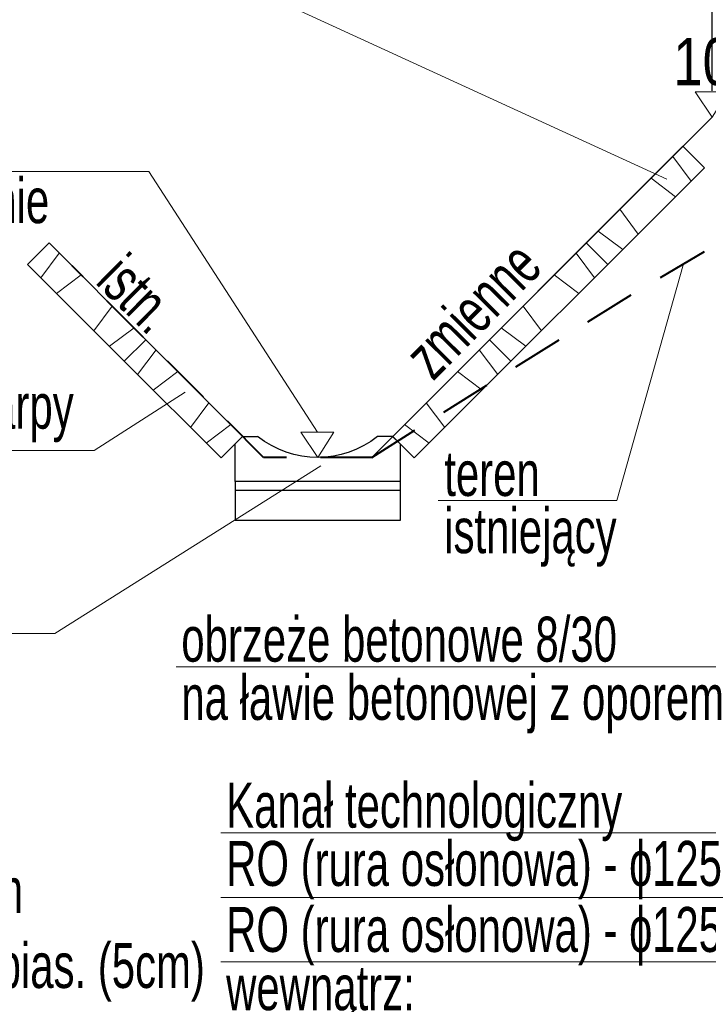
# Model space of a CAD drawing. Header units: metres. Extents: x 1435.1 to 1489, y 574.8 to 588.8.
# Tile 3 of 36: x 1438.3 to 1440.6, y 577.5 to 580.8. Entities that reach past the tile are written whole.
import ezdxf
from ezdxf.enums import TextEntityAlignment as Align

# ---------------------------------------------------------------- set-up
doc = ezdxf.new("R2010")
doc.units = ezdxf.units.M
doc.header["$MEASUREMENT"] = 0
doc.linetypes.add('DGN Style 2', pattern=[0.28364, 0.170184, -0.113456])
for name, color, linetype, lineweight in [('12_obrys', 7, 'Continuous', 0), ('3_opisy', 7, 'Continuous', 0), ('9_warstwy', 7, 'Continuous', 0), ('cienka (Construction)', 7, 'Continuous', 0), ('konstrukcja jezdni', 7, 'Continuous', 0), ('korytko betonowe', 7, 'Continuous', 0), ('opisy', 7, 'Continuous', 0)]:
    doc.layers.add(name, color=color, linetype=linetype, lineweight=lineweight)
doc.styles.add('Style-Arial', font='arial.ttf')
doc.dimstyles.new('Proszowice', dxfattribs={"dimtxt": 0.175, "dimasz": 0.175, "dimexe": 0.0875, "dimexo": 0.0875, "dimgap": 0.0875, "dimtad": 1, "dimzin": 3, "dimdsep": 46, "dimtxsty": 'Style-Arial', "dimblk": '_Oblique_0.5', "dimcen": 0.09, "dimclrd": 7, "dimadec": 4, "dimazin": 3, "dimtfac": 1, "dimtmove": 0, "dimatfit": 1, "dimldrblk": 'TerminatorOpen_0.5', "dimfxl": 1, "dimfrac": 2, "dimtzin": 3, "dimlwd": 0, "dimarcsym": 0})

# ---------------------------------------------------------------- blocks, each defined once
blk = doc.blocks.new('*U3')
at = {"layer": 'korytko betonowe', "color": 7, "linetype": 'Continuous', "lineweight": 30}
for p, q in [((-0.275, 0.05), (-0.25, 0.075)), ((0.25, 0.075), (0.275, 0.05))]:
    blk.add_line(p, q, dxfattribs=at)
at = {"layer": 'korytko betonowe', "color": 7, "linetype": 'Continuous', "lineweight": 30, "flags": 128}
for points in [[(-0.25, 0.075), (-0.2, 0.075), (-0.2, 0.075)], [(0.25, 0.075), (0.2, 0.075), (0.2, 0.075)], [(0.275, 0.05), (0.275, -0.075), (-0.275, -0.075), (-0.275, 0.05)]]:
    blk.add_lwpolyline(points, dxfattribs=at)
at = {"layer": 'korytko betonowe', "color": 7, "linetype": 'Continuous', "lineweight": 30, "extrusion": (0, 0, -1)}
blk.add_arc((0, 0.3257), 0.3207, 231.4199, 308.5801, dxfattribs=at)
blk = doc.blocks.new('_Oblique_0.5')
at = {"color": 0, "linetype": 'ByBlock', "lineweight": -2}
for p, q in [((0.5, 0.25), (-0.5, -0.25)), ((0, 0), (-1, 0))]:
    blk.add_line(p, q, dxfattribs=at)
blk = doc.blocks.new('*D4')
at = {"layer": 'Defpoints', "color": 0, "linetype": 'Continuous', "lineweight": 0}
for p in [(1440.8797, 581.9511), (1440.6297, 580.4505), (1440.8797, 580.4461)]:
    blk.add_point(p, dxfattribs=at)
at = {"layer": 'konstrukcja jezdni', "color": 0, "linetype": 'Continuous', "lineweight": -2}
for p, q in [((1440.6297, 580.538), (1440.6297, 582.0386)), ((1440.8797, 580.5336), (1440.8797, 582.0386))]:
    blk.add_line(p, q, dxfattribs=at)
at = {"layer": 'konstrukcja jezdni', "color": 7, "linetype": 'Continuous', "lineweight": 0}
for p, q in [((1440.4547, 581.9511), (1439.74, 581.9511)), ((1440.8797, 581.9511), (1440.6297, 581.9511)), ((1441.0547, 581.9511), (1441.2297, 581.9511))]:
    blk.add_line(p, q, dxfattribs=at)
at = {"layer": 'konstrukcja jezdni', "color": 7, "linetype": 'Continuous', "lineweight": 0, "xscale": 0.175, "yscale": 0.175, "zscale": 0.175}
blk.add_blockref('_Oblique_0.5', (1440.6297, 581.9511), dxfattribs=at)
at = {"layer": 'konstrukcja jezdni', "color": 7, "linetype": 'Continuous', "lineweight": 0, "xscale": 0.175, "yscale": 0.175, "zscale": 0.175, "rotation": 180}
blk.add_blockref('_Oblique_0.5', (1440.8797, 581.9511), dxfattribs=at)
at = {"layer": 'konstrukcja jezdni', "color": 0, "linetype": 'Continuous', "lineweight": 0, "insert": (1440.0098, 582.1279), "char_height": 0.175, "attachment_point": 5, "style": 'Style-Arial'}
blk.add_mtext('\\H1x;\\W0.8;0.25', dxfattribs=at)
blk = doc.blocks.new('TerminatorOpen_0.5')
at = {"color": 0, "linetype": 'ByBlock', "lineweight": -2}
for q in [(-1, 0.25), (-1, 0), (-1, -0.25)]:
    blk.add_line((0, 0), q, dxfattribs=at)

msp = doc.modelspace()

# ---------------------------------------------------------------- linework, layer by layer
at = {"layer": '12_obrys', "color": 7, "linetype": 'Continuous', "lineweight": 30}
msp.add_line((1440.6297, 580.4505), (1439.4951, 579.3159), dxfattribs=at)
at = {"layer": '12_obrys', "color": 251, "linetype": 'DGN Style 2', "lineweight": 40}
for p, q in [((1439.1351, 579.3159), (1438.4963, 579.9547)), ((1439.4951, 579.3159), (1439.1351, 579.3159)), ((1439.4951, 579.3159), (1439.1351, 579.3159))]:
    msp.add_line(p, q, dxfattribs=at)
at = {"layer": '12_obrys', "color": 251, "linetype": 'DGN Style 2', "lineweight": 40, "flags": 128}
msp.add_lwpolyline([(1439.4951, 579.3159), (1440.3184, 579.8329), (1441.0676, 580.2778), (1441.7873, 580.321), (1442.3757, 580.3564), (1442.3797, 580.3565)], dxfattribs=at)
at = {"layer": '3_opisy', "color": 7}
for p, q in [((1438.9876, 580.9285), (1440.4787, 580.2432)), ((1436.9145, 580.2692), (1438.7523, 580.2692)), ((1438.7523, 580.2692), (1439.3141, 579.3999)), ((1440.3126, 579.1719), (1440.5344, 579.9612)), ((1438.5702, 579.3388), (1438.8738, 579.5339)), ((1436.2574, 579.3388), (1438.5702, 579.3388)), ((1439.3256, 579.2883), (1438.4394, 578.7283)), ((1436.061, 578.7283), (1438.4394, 578.7283))]:
    msp.add_line(p, q, dxfattribs=at)
at = {"layer": '3_opisy', "color": 7, "linetype": 'Continuous', "lineweight": 0}
for p, q in [((1440.3126, 579.1719), (1439.7172, 579.1719)), ((1440.6603, 578.6175), (1438.8431, 578.6175)), ((1440.8097, 578.0639), (1438.9924, 578.0639)), ((1440.8097, 577.8487), (1438.9924, 577.8487)), ((1440.8097, 577.6335), (1438.9924, 577.6335))]:
    msp.add_line(p, q, dxfattribs=at)
at = {"layer": '3_opisy', "color": 7, "linetype": 'Continuous', "lineweight": 0, "flags": 128}
for points in [[(1440.6297, 580.4505), (1440.5737, 580.5345), (1440.6837, 580.5345), (1440.6297, 580.4505)], [(1439.3151, 579.3159), (1439.2591, 579.3999), (1439.3691, 579.3999), (1439.3151, 579.3159)]]:
    msp.add_lwpolyline(points, dxfattribs=at)
at = {"layer": '9_warstwy', "color": 7, "linetype": 'Continuous', "lineweight": 13}
for p, q in [((1440.5326, 580.3535), (1440.2101, 580.0309)), ((1440.5326, 580.3535), (1440.6045, 580.2816)), ((1440.6045, 580.2816), (1440.282, 579.9591)), ((1438.42, 580.0309), (1438.3482, 579.9591)), ((1438.42, 580.0309), (1438.7426, 579.7084)), ((1440.2101, 580.0309), (1439.8876, 579.7084)), ((1440.2101, 580.0309), (1440.282, 579.9591)), ((1440.2101, 580.0309), (1440.282, 579.9591)), ((1438.3482, 579.9591), (1438.6707, 579.6366)), ((1440.282, 579.9591), (1439.9594, 579.6366)), ((1438.7426, 579.7084), (1438.6707, 579.6366)), ((1438.7426, 579.7084), (1438.6707, 579.6366)), ((1438.7426, 579.7084), (1439.0651, 579.3859)), ((1439.8876, 579.7084), (1439.5651, 579.3859)), ((1439.8876, 579.7084), (1439.9594, 579.6366)), ((1439.8876, 579.7084), (1439.9594, 579.6366)), ((1438.6707, 579.6366), (1438.9932, 579.3141)), ((1439.9594, 579.6366), (1439.6369, 579.3141)), ((1439.0651, 579.3859), (1438.9932, 579.3141)), ((1439.5651, 579.3859), (1439.6369, 579.3141))]:
    msp.add_line(p, q, dxfattribs=at)
at = {"layer": 'cienka (Construction)', "color": 7, "linetype": 'Continuous', "lineweight": 13}
for p, q in [((1440.4988, 580.3196), (1440.5602, 580.2374)), ((1440.4261, 580.247), (1440.5081, 580.1852)), ((1440.3222, 580.1431), (1440.3837, 580.0608)), ((1440.2497, 580.0705), (1440.3317, 580.0088)), ((1438.4539, 579.9971), (1438.3925, 579.9148)), ((1440.1762, 579.9971), (1440.2377, 579.9148)), ((1438.5265, 579.9245), (1438.4446, 579.8627)), ((1440.1036, 579.9245), (1440.1856, 579.8627)), ((1438.6304, 579.8206), (1438.569, 579.7383)), ((1439.9997, 579.8206), (1440.0612, 579.7383)), ((1438.703, 579.748), (1438.621, 579.6863)), ((1439.9272, 579.748), (1440.0091, 579.6863)), ((1438.7764, 579.6746), (1438.715, 579.5923)), ((1439.8537, 579.6746), (1439.9152, 579.5923)), ((1438.849, 579.6019), (1438.7671, 579.5402)), ((1439.7811, 579.6019), (1439.8631, 579.5402)), ((1438.9529, 579.498), (1438.8915, 579.4158)), ((1439.6772, 579.498), (1439.7386, 579.4158)), ((1439.0255, 579.4255), (1438.9435, 579.3638)), ((1439.6047, 579.4255), (1439.6866, 579.3638))]:
    msp.add_line(p, q, dxfattribs=at)
at = {"layer": 'korytko betonowe', "color": 7, "linetype": 'Continuous', "lineweight": 30}
for p, q in [((1439.0401, 579.2359), (1439.0401, 579.1059)), ((1439.5901, 579.2359), (1439.5901, 579.1059)), ((1439.5901, 579.2059), (1439.0401, 579.2059)), ((1439.5901, 579.1059), (1439.0401, 579.1059))]:
    msp.add_line(p, q, dxfattribs=at)

# ---------------------------------------------------------------- block references
msp.add_blockref('*U3', (1439.315, 579.3109), dxfattribs=at)

# ---------------------------------------------------------------- texts
at = {"layer": '3_opisy', "color": 7, "linetype": 'Continuous', "lineweight": 0, "style": 'Style-Arial', "width": 0.799979}
msp.add_text('10', height=0.1575, dxfattribs=at).set_placement((1440.5981, 580.6356), align=Align.MIDDLE_CENTER)
at = {"layer": '3_opisy', "color": 7, "linetype": 'Continuous', "lineweight": 0, "style": 'Style-Arial', "width": 0.666667}
for s, rotation, p in [('zmienne', 45.2944, (1439.5928, 579.6732)), ('istn.', 315.3685, (1438.6761, 580.005))]:
    msp.add_text(s, height=0.15, rotation=rotation, dxfattribs=at).set_placement(p, align=Align.TOP_LEFT)
at = {"layer": '3_opisy', "color": 7, "linetype": 'Continuous', "lineweight": 0, "char_height": 0.15, "attachment_point": 7, "style": 'Style-Arial'}
for s, insert, line_spacing_factor in [('\\H1x;\\W0.666667;teren\\Pistniejący', (1439.737, 578.951), 0.763262), ('\\H1x;\\W0.666667;obrzeże betonowe 8/30\\Pna ławie betonowej z oporem\\P', (1438.8606, 578.3954), 0.776524), ('\\H1x;\\W0.66667;Kanał technologiczny\\PRO (rura osłonowa) - ɸ125', (1439.01, 577.8418), 0.776524)]:
    msp.add_mtext(s, dxfattribs=dict(at, insert=insert, line_spacing_factor=line_spacing_factor))
at = {"layer": '3_opisy', "color": 7, "linetype": 'Continuous', "lineweight": 0, "insert": (1439.01, 577.0391), "char_height": 0.15, "width": 1.650759, "attachment_point": 7, "line_spacing_factor": 0.776524, "style": 'Style-Arial'}
msp.add_mtext('\\H1x;\\W0.66667;RO (rura osłonowa) - ɸ125\\Pwewnątrz:\\P3 x rura RS ɸ40\\P1 x rura WMR ɸ40', dxfattribs=at)
at = {"layer": 'opisy', "color": 7, "linetype": 'Continuous', "lineweight": 0, "char_height": 0.15, "attachment_point": 1, "style": 'Style-Arial'}
for s, insert in [('\\H1x;\\W0.666667;projektowane umocnienie\\Ppłytą ażurową 60x40x10\\Ppalikowaną', (1437.3488, 581.4104)), ('\\H1x;\\W0.666667;rzędna dna rowu\\Pna istniejącym poziomie', (1436.9376, 580.4971)), ('\\H1x;\\W0.666667;istniejące umocnienie przeciwskarpy\\Ppłytami ażurowymi', (1436.2427, 579.5616)), ('\\H1x;\\W0.666667;projektowanym ściekiem betonowym\\Pposadowionym na podsypce cem.- pias. (5cm)\\Pi ławie z kruszywa (10cm)', (1436.0589, 577.9468))]:
    msp.add_mtext(s, dxfattribs=dict(at, insert=insert))

# ---------------------------------------------------------------- dimensions: what is measured, and where the dimension line sits
at = {"layer": 'konstrukcja jezdni', "color": 7, "linetype": 'Continuous', "lineweight": 0}
dim = msp.add_linear_dim(base=(1440.8797, 581.9511), p1=(1440.6297, 580.4505), p2=(1440.8797, 580.4461), text='\\H1x;\\W0.8;<>', dimstyle='Proszowice', dxfattribs=at)
dim.commit()
dim.dimension.update_dxf_attribs({"geometry": '*D4', "text_midpoint": (1440.0098, 581.9511), "dimtype": 160})

doc.saveas('drawing.dxf')
